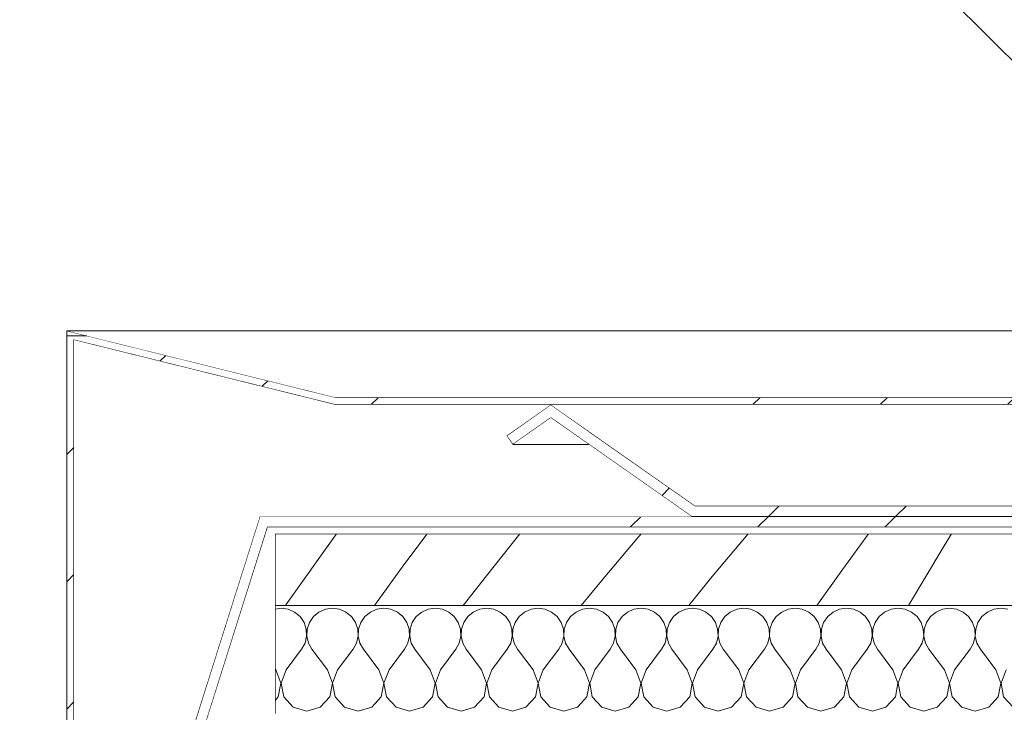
# Model space of a CAD drawing. Header units: millimetres. Extents: x 90539 to 127778, y -34922 to 14506.
# Tile 213 of 256: x 98642 to 98915, y 12740 to 12933. Entities that reach past the tile are written whole.
import ezdxf

# ---------------------------------------------------------------- set-up
doc = ezdxf.new("R2010")
doc.units = ezdxf.units.MM
doc.header["$MEASUREMENT"] = 0
doc.linetypes.add('Wipeout_Contour', pattern=[1000, 0, -1000])
for name, color, linetype in [('Nowe_A-Obróbki', 7, 'Continuous'), ('Nowe_A-Wymiary-Wewnętrzne', 7, 'Continuous'), ('Nowe_A-Wymiary-Zewnętrzne', 7, 'Continuous')]:
    doc.layers.add(name, color=color, linetype=linetype)
for name, color, linetype, lineweight in [('Nowe_A-Obróbki_Nr_pióra__1', 7, 'Continuous', 13), ('Nowe_A-Obróbki_Nr_pióra__174', 7, 'Continuous', 5), ('Nowe_A-Obróbki_Nr_pióra__175', 7, 'Continuous', 5), ('Nowe_A-Obróbki_Nr_pióra__90', 7, 'Continuous', 13), ('Nowe_A-Stropy_Nr_pióra__1', 7, 'Continuous', 13), ('Nowe_A-Wymiary-Wewnętrzne_Nr_pióra__46', 5, 'Continuous', 15), ('Nowe_A-Wymiary-Zewnętrzne_Nr_pióra__46', 5, 'Continuous', 15)]:
    doc.layers.add(name, color=color, linetype=linetype, lineweight=lineweight)
for name, color, linetype, lineweight, true_color in [('Nowe_A-Wymiary-Wewnętrzne_Nr_pióra__45', 7, 'Continuous', 15, 0x40a5ff), ('Nowe_A-Wymiary-Wewnętrzne_Nr_pióra__85', 7, 'Continuous', 13, 0x80c2ff), ('Nowe_A-Wymiary-Zewnętrzne_Nr_pióra__45', 7, 'Continuous', 15, 0x40a5ff), ('Nowe_A-Wymiary-Zewnętrzne_Nr_pióra__85', 7, 'Continuous', 13, 0x80c2ff)]:
    doc.layers.add(name, color=color, linetype=linetype, lineweight=lineweight, true_color=true_color)
doc.styles.add('STYL_AUTOMATYCZNY_2', font='arial.ttf')
doc.dimstyles.new('STYL_AUTOMATYCZNY__1', dxfattribs={"dimtxt": 125, "dimasz": 47.5, "dimexe": 0.18, "dimexo": 20, "dimgap": 0, "dimtad": 1, "dimdec": 1, "dimlfac": 0.1, "dimzin": 0, "dimdsep": 46, "dimtxsty": 'STYL_AUTOMATYCZNY_2', "dimblk": 'ARROWHEAD_11', "dimblk1": 'ARROWHEAD_11', "dimblk2": 'ARROWHEAD_11', "dimcen": 0.09, "dimclrd": 256, "dimclre": 256, "dimclrt": 5, "dimadec": 1, "dimazin": 0, "dimtfac": 1, "dimtdec": 4, "dimtmove": 0, "dimatfit": 3, "dimfxl": 0, "dimtolj": 1, "dimtzin": 0, "dimarcsym": 0})
pattern_1 = [(45, (0, 0), (-88.38835, 88.38835), []), (45, (-17.68, 17.68), (-88.38835, 88.38835), []), (45, (-35.36, 35.36), (-88.38835, 88.38835), [])]

# ---------------------------------------------------------------- blocks, each defined once
blk = doc.blocks.new('*X400')
at = {"layer": 'Nowe_A-Obróbki_Nr_pióra__175', "color": 7, "linetype": 'Continuous', "lineweight": 5}
for p, q in [((98715.62, 12770.2), (98729.73, 12790)), ((98748.42, 12781.31), (98754.86, 12790)), ((98771.33, 12778.28), (98780.64, 12790)), ((98803.76, 12777.42), (98813.09, 12788.53)), ((98813.09, 12788.53), (98814.34, 12790)), ((98833.62, 12777.53), (98844.1, 12790)), ((98870.36, 12780.09), (98877.45, 12790)), ((98898.25, 12786.17), (98900.58, 12790)), ((98888.64, 12770), (98898.25, 12786.17)), ((98740.21, 12770), (98748.42, 12781.31)), ((98764.92, 12770), (98771.33, 12778.28)), ((98827.59, 12770), (98833.62, 12777.53)), ((98863.16, 12770), (98870.36, 12780.09)), ((98797.65, 12770), (98803.76, 12777.42)), ((98715.48, 12770), (98715.62, 12770.2))]:
    blk.add_line(p, q, dxfattribs=at)
blk = doc.blocks.new('*X401')
at = {"layer": 'Nowe_A-Obróbki_Nr_pióra__174', "color": 7, "linetype": 'Continuous', "lineweight": 5}
for p, q in [((98714.28, 12769.29), (98712.6, 12769.05)), ((98716.23, 12769.01), (98714.28, 12769.29)), ((98728.56, 12769.29), (98726.61, 12769.01)), ((98730.52, 12769.01), (98728.56, 12769.29)), ((98742.85, 12769.29), (98740.9, 12769.01)), ((98744.8, 12769.01), (98742.85, 12769.29)), ((98757.14, 12769.29), (98755.18, 12769.01)), ((98759.09, 12769.01), (98757.14, 12769.29)), ((98771.42, 12769.29), (98769.47, 12769.01)), ((98773.37, 12769.01), (98771.42, 12769.29)), ((98785.71, 12769.29), (98783.75, 12769.01)), ((98787.66, 12769.01), (98785.71, 12769.29)), ((98799.99, 12769.29), (98798.04, 12769.01)), ((98801.94, 12769.01), (98799.99, 12769.29)), ((98814.28, 12769.29), (98812.33, 12769.01)), ((98816.23, 12769.01), (98814.28, 12769.29)), ((98828.56, 12769.29), (98826.61, 12769.01)), ((98830.52, 12769.01), (98828.56, 12769.29)), ((98842.85, 12769.29), (98840.9, 12769.01)), ((98844.8, 12769.01), (98842.85, 12769.29)), ((98857.14, 12769.29), (98855.18, 12769.01)), ((98859.09, 12769.01), (98857.14, 12769.29)), ((98871.42, 12769.29), (98869.47, 12769.01)), ((98873.37, 12769.01), (98871.42, 12769.29)), ((98885.71, 12769.29), (98883.75, 12769.01)), ((98887.66, 12769.01), (98885.71, 12769.29)), ((98899.99, 12769.29), (98898.04, 12769.01)), ((98901.94, 12769.01), (98899.99, 12769.29)), ((98914.28, 12769.29), (98912.33, 12769.01)), ((98916.23, 12769.01), (98914.28, 12769.29)), ((98718.03, 12768.22), (98716.23, 12769.01)), ((98719.55, 12766.96), (98718.03, 12768.22)), ((98720.67, 12765.34), (98719.55, 12766.96)), ((98723.29, 12766.96), (98722.17, 12765.34)), ((98724.81, 12768.22), (98723.29, 12766.96)), ((98726.61, 12769.01), (98724.81, 12768.22)), ((98732.32, 12768.22), (98730.52, 12769.01)), ((98733.84, 12766.96), (98732.32, 12768.22)), ((98734.95, 12765.34), (98733.84, 12766.96)), ((98737.58, 12766.96), (98736.46, 12765.34)), ((98739.09, 12768.22), (98737.58, 12766.96)), ((98740.9, 12769.01), (98739.09, 12768.22)), ((98746.6, 12768.22), (98744.8, 12769.01)), ((98748.12, 12766.96), (98746.6, 12768.22)), ((98749.24, 12765.34), (98748.12, 12766.96)), ((98751.86, 12766.96), (98750.75, 12765.34)), ((98753.38, 12768.22), (98751.86, 12766.96)), ((98755.18, 12769.01), (98753.38, 12768.22)), ((98760.89, 12768.22), (98759.09, 12769.01)), ((98762.41, 12766.96), (98760.89, 12768.22)), ((98763.52, 12765.34), (98762.41, 12766.96)), ((98766.15, 12766.96), (98765.03, 12765.34)), ((98767.67, 12768.22), (98766.15, 12766.96)), ((98769.47, 12769.01), (98767.67, 12768.22)), ((98775.18, 12768.22), (98773.37, 12769.01)), ((98776.69, 12766.96), (98775.18, 12768.22)), ((98777.81, 12765.34), (98776.69, 12766.96)), ((98780.43, 12766.96), (98779.32, 12765.34)), ((98781.95, 12768.22), (98780.43, 12766.96)), ((98783.75, 12769.01), (98781.95, 12768.22)), ((98789.46, 12768.22), (98787.66, 12769.01)), ((98790.98, 12766.96), (98789.46, 12768.22)), ((98792.1, 12765.34), (98790.98, 12766.96)), ((98794.72, 12766.96), (98793.6, 12765.34)), ((98796.24, 12768.22), (98794.72, 12766.96)), ((98798.04, 12769.01), (98796.24, 12768.22)), ((98803.75, 12768.22), (98801.94, 12769.01)), ((98805.26, 12766.96), (98803.75, 12768.22)), ((98806.38, 12765.34), (98805.26, 12766.96)), ((98809.01, 12766.96), (98807.89, 12765.34)), ((98810.52, 12768.22), (98809.01, 12766.96)), ((98812.33, 12769.01), (98810.52, 12768.22)), ((98818.03, 12768.22), (98816.23, 12769.01)), ((98819.55, 12766.96), (98818.03, 12768.22)), ((98820.67, 12765.34), (98819.55, 12766.96)), ((98823.29, 12766.96), (98822.17, 12765.34)), ((98824.81, 12768.22), (98823.29, 12766.96)), ((98826.61, 12769.01), (98824.81, 12768.22)), ((98832.32, 12768.22), (98830.52, 12769.01)), ((98833.84, 12766.96), (98832.32, 12768.22)), ((98834.95, 12765.34), (98833.84, 12766.96)), ((98837.58, 12766.96), (98836.46, 12765.34)), ((98839.09, 12768.22), (98837.58, 12766.96)), ((98840.9, 12769.01), (98839.09, 12768.22)), ((98846.6, 12768.22), (98844.8, 12769.01)), ((98848.12, 12766.96), (98846.6, 12768.22)), ((98849.24, 12765.34), (98848.12, 12766.96)), ((98851.86, 12766.96), (98850.75, 12765.34)), ((98853.38, 12768.22), (98851.86, 12766.96)), ((98855.18, 12769.01), (98853.38, 12768.22)), ((98860.89, 12768.22), (98859.09, 12769.01)), ((98862.41, 12766.96), (98860.89, 12768.22)), ((98863.52, 12765.34), (98862.41, 12766.96)), ((98866.15, 12766.96), (98865.03, 12765.34)), ((98867.67, 12768.22), (98866.15, 12766.96)), ((98869.47, 12769.01), (98867.67, 12768.22)), ((98875.18, 12768.22), (98873.37, 12769.01)), ((98876.69, 12766.96), (98875.18, 12768.22)), ((98877.81, 12765.34), (98876.69, 12766.96)), ((98880.43, 12766.96), (98879.32, 12765.34)), ((98881.95, 12768.22), (98880.43, 12766.96)), ((98883.75, 12769.01), (98881.95, 12768.22)), ((98889.46, 12768.22), (98887.66, 12769.01)), ((98890.98, 12766.96), (98889.46, 12768.22)), ((98892.1, 12765.34), (98890.98, 12766.96)), ((98894.72, 12766.96), (98893.6, 12765.34)), ((98896.24, 12768.22), (98894.72, 12766.96)), ((98898.04, 12769.01), (98896.24, 12768.22)), ((98903.75, 12768.22), (98901.94, 12769.01)), ((98905.26, 12766.96), (98903.75, 12768.22)), ((98906.38, 12765.34), (98905.26, 12766.96)), ((98909.01, 12766.96), (98907.89, 12765.34)), ((98910.52, 12768.22), (98909.01, 12766.96)), ((98912.33, 12769.01), (98910.52, 12768.22)), ((98721.3, 12763.47), (98720.67, 12765.34)), ((98722.17, 12765.34), (98721.55, 12763.47)), ((98735.58, 12763.47), (98734.95, 12765.34)), ((98736.46, 12765.34), (98735.83, 12763.47)), ((98749.87, 12763.47), (98749.24, 12765.34)), ((98750.75, 12765.34), (98750.12, 12763.47)), ((98764.15, 12763.47), (98763.52, 12765.34)), ((98765.03, 12765.34), (98764.4, 12763.47)), ((98778.44, 12763.47), (98777.81, 12765.34)), ((98779.32, 12765.34), (98778.69, 12763.47)), ((98792.72, 12763.47), (98792.1, 12765.34)), ((98793.6, 12765.34), (98792.97, 12763.47)), ((98807.01, 12763.47), (98806.38, 12765.34)), ((98807.89, 12765.34), (98807.26, 12763.47)), ((98821.3, 12763.47), (98820.67, 12765.34)), ((98822.17, 12765.34), (98821.55, 12763.47)), ((98835.58, 12763.47), (98834.95, 12765.34)), ((98836.46, 12765.34), (98835.83, 12763.47)), ((98849.87, 12763.47), (98849.24, 12765.34)), ((98850.75, 12765.34), (98850.12, 12763.47)), ((98864.15, 12763.47), (98863.52, 12765.34)), ((98865.03, 12765.34), (98864.4, 12763.47)), ((98878.44, 12763.47), (98877.81, 12765.34)), ((98879.32, 12765.34), (98878.69, 12763.47)), ((98892.72, 12763.47), (98892.1, 12765.34)), ((98893.6, 12765.34), (98892.97, 12763.47)), ((98907.01, 12763.47), (98906.38, 12765.34)), ((98907.89, 12765.34), (98907.26, 12763.47)), ((98720.95, 12759.58), (98721.39, 12761.5)), ((98721.39, 12761.5), (98721.3, 12763.47)), ((98721.55, 12763.47), (98721.45, 12761.5)), ((98721.45, 12761.5), (98721.9, 12759.58)), ((98735.23, 12759.58), (98735.68, 12761.5)), ((98735.68, 12761.5), (98735.58, 12763.47)), ((98735.83, 12763.47), (98735.74, 12761.5)), ((98735.74, 12761.5), (98736.18, 12759.58)), ((98749.52, 12759.58), (98749.96, 12761.5)), ((98749.96, 12761.5), (98749.87, 12763.47)), ((98750.12, 12763.47), (98750.02, 12761.5)), ((98750.02, 12761.5), (98750.47, 12759.58)), ((98763.8, 12759.58), (98764.25, 12761.5)), ((98764.25, 12761.5), (98764.15, 12763.47)), ((98764.4, 12763.47), (98764.31, 12761.5)), ((98764.31, 12761.5), (98764.75, 12759.58)), ((98778.09, 12759.58), (98778.53, 12761.5)), ((98778.53, 12761.5), (98778.44, 12763.47)), ((98778.69, 12763.47), (98778.59, 12761.5)), ((98778.59, 12761.5), (98779.04, 12759.58)), ((98792.37, 12759.58), (98792.82, 12761.5)), ((98792.82, 12761.5), (98792.72, 12763.47)), ((98792.97, 12763.47), (98792.88, 12761.5)), ((98792.88, 12761.5), (98793.32, 12759.58)), ((98806.66, 12759.58), (98807.11, 12761.5)), ((98807.11, 12761.5), (98807.01, 12763.47)), ((98807.26, 12763.47), (98807.16, 12761.5)), ((98807.16, 12761.5), (98807.61, 12759.58)), ((98820.95, 12759.58), (98821.39, 12761.5)), ((98821.39, 12761.5), (98821.3, 12763.47)), ((98821.55, 12763.47), (98821.45, 12761.5)), ((98821.45, 12761.5), (98821.9, 12759.58)), ((98835.23, 12759.58), (98835.68, 12761.5)), ((98835.68, 12761.5), (98835.58, 12763.47)), ((98835.83, 12763.47), (98835.74, 12761.5)), ((98835.74, 12761.5), (98836.18, 12759.58)), ((98849.52, 12759.58), (98849.96, 12761.5)), ((98849.96, 12761.5), (98849.87, 12763.47)), ((98850.12, 12763.47), (98850.02, 12761.5)), ((98850.02, 12761.5), (98850.47, 12759.58)), ((98863.8, 12759.58), (98864.25, 12761.5)), ((98864.25, 12761.5), (98864.15, 12763.47)), ((98864.4, 12763.47), (98864.31, 12761.5)), ((98864.31, 12761.5), (98864.75, 12759.58)), ((98878.09, 12759.58), (98878.53, 12761.5)), ((98878.53, 12761.5), (98878.44, 12763.47)), ((98878.69, 12763.47), (98878.59, 12761.5)), ((98878.59, 12761.5), (98879.04, 12759.58)), ((98892.37, 12759.58), (98892.82, 12761.5)), ((98892.82, 12761.5), (98892.72, 12763.47)), ((98892.97, 12763.47), (98892.88, 12761.5)), ((98892.88, 12761.5), (98893.32, 12759.58)), ((98906.66, 12759.58), (98907.11, 12761.5)), ((98907.11, 12761.5), (98907.01, 12763.47)), ((98907.26, 12763.47), (98907.16, 12761.5)), ((98907.16, 12761.5), (98907.61, 12759.58)), ((98719.99, 12757.86), (98720.95, 12759.58)), ((98721.9, 12759.58), (98722.85, 12757.86)), ((98734.28, 12757.86), (98735.23, 12759.58)), ((98736.18, 12759.58), (98737.14, 12757.86)), ((98748.56, 12757.86), (98749.52, 12759.58)), ((98750.47, 12759.58), (98751.42, 12757.86)), ((98762.85, 12757.86), (98763.8, 12759.58)), ((98764.75, 12759.58), (98765.71, 12757.86)), ((98777.14, 12757.86), (98778.09, 12759.58)), ((98779.04, 12759.58), (98779.99, 12757.86)), ((98791.42, 12757.86), (98792.37, 12759.58)), ((98793.32, 12759.58), (98794.28, 12757.86)), ((98805.71, 12757.86), (98806.66, 12759.58)), ((98807.61, 12759.58), (98808.56, 12757.86)), ((98819.99, 12757.86), (98820.95, 12759.58)), ((98821.9, 12759.58), (98822.85, 12757.86)), ((98834.28, 12757.86), (98835.23, 12759.58)), ((98836.18, 12759.58), (98837.14, 12757.86)), ((98848.56, 12757.86), (98849.52, 12759.58)), ((98850.47, 12759.58), (98851.42, 12757.86)), ((98862.85, 12757.86), (98863.8, 12759.58)), ((98864.75, 12759.58), (98865.71, 12757.86)), ((98877.13, 12757.86), (98878.09, 12759.58)), ((98879.04, 12759.58), (98879.99, 12757.86)), ((98891.42, 12757.86), (98892.37, 12759.58)), ((98893.32, 12759.58), (98894.28, 12757.86)), ((98905.71, 12757.86), (98906.66, 12759.58)), ((98907.61, 12759.58), (98908.56, 12757.86)), ((98715.71, 12752.14), (98719.99, 12757.86)), ((98727.14, 12752.14), (98722.85, 12757.86)), ((98729.99, 12752.14), (98734.28, 12757.86)), ((98741.42, 12752.14), (98737.14, 12757.86)), ((98744.28, 12752.14), (98748.56, 12757.86)), ((98755.71, 12752.14), (98751.42, 12757.86)), ((98758.56, 12752.14), (98762.85, 12757.86)), ((98769.99, 12752.14), (98765.71, 12757.86)), ((98772.85, 12752.14), (98777.14, 12757.86)), ((98784.28, 12752.14), (98779.99, 12757.86)), ((98787.14, 12752.14), (98791.42, 12757.86)), ((98798.56, 12752.14), (98794.28, 12757.86)), ((98801.42, 12752.14), (98805.71, 12757.86)), ((98812.85, 12752.14), (98808.56, 12757.86)), ((98815.71, 12752.14), (98819.99, 12757.86)), ((98827.14, 12752.14), (98822.85, 12757.86)), ((98829.99, 12752.14), (98834.28, 12757.86)), ((98841.42, 12752.14), (98837.14, 12757.86)), ((98844.28, 12752.14), (98848.56, 12757.86)), ((98855.71, 12752.14), (98851.42, 12757.86)), ((98858.56, 12752.14), (98862.85, 12757.86)), ((98869.99, 12752.14), (98865.71, 12757.86)), ((98872.85, 12752.14), (98877.13, 12757.86)), ((98884.28, 12752.14), (98879.99, 12757.86)), ((98887.13, 12752.14), (98891.42, 12757.86)), ((98898.56, 12752.14), (98894.28, 12757.86)), ((98901.42, 12752.14), (98905.71, 12757.86)), ((98912.85, 12752.14), (98908.56, 12757.86)), ((98712.85, 12752.14), (98712.6, 12752.48)), ((98714.25, 12748.5), (98712.85, 12752.14)), ((98715.71, 12752.14), (98714.31, 12748.5)), ((98728.53, 12748.5), (98727.14, 12752.14)), ((98729.99, 12752.14), (98728.59, 12748.5)), ((98742.82, 12748.5), (98741.42, 12752.14)), ((98744.28, 12752.14), (98742.88, 12748.5)), ((98757.11, 12748.5), (98755.71, 12752.14)), ((98758.56, 12752.14), (98757.16, 12748.5)), ((98771.39, 12748.5), (98769.99, 12752.14)), ((98772.85, 12752.14), (98771.45, 12748.5)), ((98785.68, 12748.5), (98784.28, 12752.14)), ((98787.14, 12752.14), (98785.74, 12748.5)), ((98799.96, 12748.5), (98798.56, 12752.14)), ((98801.42, 12752.14), (98800.02, 12748.5)), ((98814.25, 12748.5), (98812.85, 12752.14)), ((98815.71, 12752.14), (98814.31, 12748.5)), ((98828.53, 12748.5), (98827.14, 12752.14)), ((98829.99, 12752.14), (98828.59, 12748.5)), ((98842.82, 12748.5), (98841.42, 12752.14)), ((98844.28, 12752.14), (98842.88, 12748.5)), ((98857.11, 12748.5), (98855.71, 12752.14)), ((98858.56, 12752.14), (98857.16, 12748.5)), ((98871.39, 12748.5), (98869.99, 12752.14)), ((98872.85, 12752.14), (98871.45, 12748.5)), ((98885.68, 12748.5), (98884.28, 12752.14)), ((98887.13, 12752.14), (98885.74, 12748.5)), ((98899.96, 12748.5), (98898.56, 12752.14)), ((98901.42, 12752.14), (98900.02, 12748.5)), ((98914.25, 12748.5), (98912.85, 12752.14)), ((98915.71, 12752.14), (98914.31, 12748.5)), ((98713.52, 12744.66), (98714.25, 12748.5)), ((98714.31, 12748.5), (98715.03, 12744.66)), ((98727.81, 12744.66), (98728.53, 12748.5)), ((98728.59, 12748.5), (98729.32, 12744.66)), ((98742.1, 12744.66), (98742.82, 12748.5)), ((98742.88, 12748.5), (98743.6, 12744.66)), ((98756.38, 12744.66), (98757.11, 12748.5)), ((98757.16, 12748.5), (98757.89, 12744.66)), ((98770.67, 12744.66), (98771.39, 12748.5)), ((98771.45, 12748.5), (98772.17, 12744.66)), ((98784.95, 12744.66), (98785.68, 12748.5)), ((98785.74, 12748.5), (98786.46, 12744.66)), ((98799.24, 12744.66), (98799.96, 12748.5)), ((98800.02, 12748.5), (98800.75, 12744.66)), ((98813.52, 12744.66), (98814.25, 12748.5)), ((98814.31, 12748.5), (98815.03, 12744.66)), ((98827.81, 12744.66), (98828.53, 12748.5)), ((98828.59, 12748.5), (98829.32, 12744.66)), ((98842.1, 12744.66), (98842.82, 12748.5)), ((98842.88, 12748.5), (98843.6, 12744.66)), ((98856.38, 12744.66), (98857.11, 12748.5)), ((98857.16, 12748.5), (98857.89, 12744.66)), ((98870.67, 12744.66), (98871.39, 12748.5)), ((98871.45, 12748.5), (98872.17, 12744.66)), ((98884.95, 12744.66), (98885.68, 12748.5)), ((98885.74, 12748.5), (98886.46, 12744.66)), ((98899.24, 12744.66), (98899.96, 12748.5)), ((98900.02, 12748.5), (98900.75, 12744.66)), ((98913.52, 12744.66), (98914.25, 12748.5)), ((98914.31, 12748.5), (98915.03, 12744.66)), ((98712.6, 12743.65), (98713.52, 12744.66)), ((98715.03, 12744.66), (98717.67, 12741.78)), ((98725.18, 12741.78), (98727.81, 12744.66)), ((98729.32, 12744.66), (98731.95, 12741.78)), ((98739.46, 12741.78), (98742.1, 12744.66)), ((98743.6, 12744.66), (98746.24, 12741.78)), ((98753.75, 12741.78), (98756.38, 12744.66)), ((98757.89, 12744.66), (98760.52, 12741.78)), ((98768.03, 12741.78), (98770.67, 12744.66)), ((98772.17, 12744.66), (98774.81, 12741.78)), ((98782.32, 12741.78), (98784.95, 12744.66)), ((98786.46, 12744.66), (98789.09, 12741.78)), ((98796.6, 12741.78), (98799.24, 12744.66)), ((98800.75, 12744.66), (98803.38, 12741.78)), ((98810.89, 12741.78), (98813.52, 12744.66)), ((98815.03, 12744.66), (98817.67, 12741.78)), ((98825.18, 12741.78), (98827.81, 12744.66)), ((98829.32, 12744.66), (98831.95, 12741.78)), ((98839.46, 12741.78), (98842.1, 12744.66)), ((98843.6, 12744.66), (98846.24, 12741.78)), ((98853.75, 12741.78), (98856.38, 12744.66)), ((98857.89, 12744.66), (98860.52, 12741.78)), ((98868.03, 12741.78), (98870.67, 12744.66)), ((98872.17, 12744.66), (98874.81, 12741.78)), ((98882.32, 12741.78), (98884.95, 12744.66)), ((98886.46, 12744.66), (98889.09, 12741.78)), ((98896.6, 12741.78), (98899.24, 12744.66)), ((98900.75, 12744.66), (98903.38, 12741.78)), ((98910.89, 12741.78), (98913.52, 12744.66)), ((98915.03, 12744.66), (98917.67, 12741.78)), ((98717.67, 12741.78), (98721.42, 12740.71)), ((98721.42, 12740.71), (98725.18, 12741.78)), ((98731.95, 12741.78), (98735.71, 12740.71)), ((98735.71, 12740.71), (98739.46, 12741.78)), ((98746.24, 12741.78), (98749.99, 12740.71)), ((98749.99, 12740.71), (98753.75, 12741.78)), ((98760.52, 12741.78), (98764.28, 12740.71)), ((98764.28, 12740.71), (98768.03, 12741.78)), ((98774.81, 12741.78), (98778.56, 12740.71)), ((98778.56, 12740.71), (98782.32, 12741.78)), ((98789.09, 12741.78), (98792.85, 12740.71)), ((98792.85, 12740.71), (98796.6, 12741.78)), ((98803.38, 12741.78), (98807.14, 12740.71)), ((98807.14, 12740.71), (98810.89, 12741.78)), ((98817.67, 12741.78), (98821.42, 12740.71)), ((98821.42, 12740.71), (98825.18, 12741.78)), ((98831.95, 12741.78), (98835.71, 12740.71)), ((98835.71, 12740.71), (98839.46, 12741.78)), ((98846.24, 12741.78), (98849.99, 12740.71)), ((98849.99, 12740.71), (98853.75, 12741.78)), ((98860.52, 12741.78), (98864.28, 12740.71)), ((98864.28, 12740.71), (98868.03, 12741.78)), ((98874.81, 12741.78), (98878.56, 12740.71)), ((98878.56, 12740.71), (98882.32, 12741.78)), ((98889.09, 12741.78), (98892.85, 12740.71)), ((98892.85, 12740.71), (98896.6, 12741.78)), ((98903.38, 12741.78), (98907.13, 12740.71)), ((98907.13, 12740.71), (98910.89, 12741.78))]:
    blk.add_line(p, q, dxfattribs=at)
blk = doc.blocks.new('ElemPrzekroju_336')
at = {"layer": 'Nowe_A-Obróbki', "linetype": 'Continuous', "lineweight": 0, "true_color": 0x000000}
h = blk.add_hatch(dxfattribs=at)
h.set_pattern_fill('Aluminium', color=18, style=0, pattern_type=2)
h.set_pattern_definition(pattern_1)
h.paths.add_polyline_path([(98654.74, 12846.37), (98654.74, 12628.9), (98666.32, 12628.9), (98672.24, 12647.62), (98670.33, 12648.23), (98664.85, 12630.9), (98656.74, 12630.9), (98656.74, 12843.82), (98729.2, 12825.85), (99328.31, 12825.85), (99328.31, 12681.29), (99320.19, 12681.29), (99312.46, 12697.54), (99310.66, 12696.68), (99318.93, 12679.29), (99330.31, 12679.29), (99330.31, 12827.85), (98729.44, 12827.85)])
h = blk.add_hatch(dxfattribs=at)
h.set_pattern_fill('Aluminium', color=18, style=0, pattern_type=2)
h.set_pattern_definition(pattern_1)
h.paths.add_polyline_path([(98776.92, 12817.22), (98778.64, 12814.77), (98789.23, 12822.19), (98799.82, 12814.77), (98828.34, 12794.77), (98858.34, 12794.77), (99007.6, 12794.77), (99156.85, 12794.77), (99185.38, 12814.77), (99195.97, 12822.19), (99206.55, 12814.77), (99208.28, 12817.22), (99195.97, 12825.85), (99183.66, 12817.22), (99155.91, 12797.77), (99007.6, 12797.77), (98829.29, 12797.77), (98801.54, 12817.22), (98789.23, 12825.85)])
h = blk.add_hatch(dxfattribs=at)
h.set_pattern_fill('Aluminium', color=18, style=0, pattern_type=2)
h.set_pattern_definition(pattern_1)
h.paths.add_polyline_path([(98659.74, 12640.9), (98662.6, 12640), (98710.56, 12791.77), (99274.21, 12791.77), (99322.6, 12690), (99325.31, 12691.29), (99276.1, 12794.77), (99156.85, 12794.77), (99007.6, 12794.77), (98858.34, 12794.77), (98828.34, 12794.77), (98708.37, 12794.77)])
at = {"layer": 'Nowe_A-Obróbki_Nr_pióra__1', "color": 7, "linetype": 'Continuous', "lineweight": 13}
for p, q in [((98654.74, 12846.37), (98654.74, 12628.9)), ((98656.74, 12843.82), (98656.74, 12630.9)), ((98789.23, 12825.85), (98776.92, 12817.22)), ((98789.23, 12822.19), (98778.64, 12814.77)), ((98776.92, 12817.22), (98778.64, 12814.77)), ((98708.37, 12794.77), (98659.74, 12640.9)), ((98828.34, 12794.77), (98708.37, 12794.77)), ((98710.56, 12791.77), (98662.6, 12640)), ((99274.21, 12791.77), (98710.56, 12791.77)), ((99272.6, 12790), (98712.6, 12790)), ((99272.6, 12770), (98712.6, 12770))]:
    blk.add_line(p, q, dxfattribs=at)
at = {"layer": 'Nowe_A-Obróbki_Nr_pióra__1', "color": 7, "linetype": 'Continuous', "lineweight": 13, "flags": 128}
for points in [[(98654.74, 12846.37), (98729.44, 12827.85), (99191.11, 12827.85), (99250.37, 12827.85), (99330.31, 12827.85)], [(98656.74, 12843.82), (98729.2, 12825.85), (98789.23, 12825.85), (99191.11, 12825.85), (99195.97, 12825.85), (99250.37, 12825.85), (99328.31, 12825.85)], [(98789.23, 12825.85), (98801.54, 12817.22), (98829.29, 12797.77)], [(98789.23, 12822.19), (98799.82, 12814.77), (98828.34, 12794.77)], [(99155.91, 12797.77), (99007.6, 12797.77), (98829.29, 12797.77)], [(99156.85, 12794.77), (99007.6, 12794.77), (98858.34, 12794.77), (98828.34, 12794.77)], [(98712.6, 12790), (98712.6, 12770), (98712.6, 12740)]]:
    blk.add_lwpolyline(points, dxfattribs=at)
at = {"layer": 'Nowe_A-Obróbki', "lineweight": 0}
for name in ['*X400', '*X401']:
    blk.add_blockref(name, (0, 0), dxfattribs=at)
blk = doc.blocks.new('ElemPrzekroju_340')
at = {"color": 254, "linetype": 'Wipeout_Contour', "lineweight": 0, "ltscale": 606628.558053}
blk.add_wipeout([(101058.6, 12846.37), (98654.74, 12846.37), (98729.44, 12827.85), (101108.6, 12827.85), (101108.6, 12840), (101058.6, 12840)], dxfattribs=at).dxf.layer = 'Nowe_A-Obróbki'
at = {"layer": 'Nowe_A-Obróbki_Nr_pióra__90', "color": 7, "linetype": 'Continuous', "lineweight": 13}
blk.add_line((101058.6, 12846.37), (98654.74, 12846.37), dxfattribs=at)
at = {"color": 254, "linetype": 'Wipeout_Contour', "lineweight": 0, "ltscale": 1294035.612977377}
blk.add_wipeout([(98656.74, 12630.9), (98664.85, 12630.9), (98667.73, 12640), (98662.6, 12640), (98659.74, 12640.9), (98708.37, 12794.77), (98828.34, 12794.77), (98799.82, 12814.77), (98778.64, 12814.77), (98776.92, 12817.22), (98789.23, 12825.85), (98729.2, 12825.85), (98656.74, 12843.82)], dxfattribs=at).dxf.layer = 'Nowe_A-Obróbki'
at = {"color": 254, "linetype": 'Wipeout_Contour', "lineweight": 0, "ltscale": 399272.891332}
blk.add_wipeout([(99195.97, 12825.85), (98789.23, 12825.85), (98829.29, 12797.77), (99155.91, 12797.77)], dxfattribs=at).dxf.layer = 'Nowe_A-Obróbki'
at = {"color": 254, "linetype": 'Wipeout_Contour', "lineweight": 0, "ltscale": 1096352.581302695}
blk.add_wipeout([(98710.56, 12791.77), (98662.6, 12640), (98667.73, 12640), (98670.33, 12648.23), (98707.6, 12648.23), (98707.6, 12740), (98712.6, 12740), (98712.6, 12790), (99272.6, 12790), (99275.05, 12790), (99274.21, 12791.77)], dxfattribs=at).dxf.layer = 'Nowe_A-Obróbki'
at = {"color": 254, "linetype": 'Wipeout_Contour', "lineweight": 0, "ltscale": 298851.636945}
blk.add_wipeout([(98789.23, 12822.19), (98778.64, 12814.77), (98799.82, 12814.77)], dxfattribs=at).dxf.layer = 'Nowe_A-Obróbki'
at = {"layer": 'Nowe_A-Obróbki_Nr_pióra__90', "color": 7, "linetype": 'Continuous', "lineweight": 13}
blk.add_line((98799.82, 12814.77), (98778.64, 12814.77), dxfattribs=at)
blk = doc.blocks.new('*D668')
at = {"layer": 'Nowe_A-Wymiary-Zewnętrzne_Nr_pióra__45', "linetype": 'Continuous', "lineweight": 15, "true_color": 0x40a5ff}
for points in [[(94951.37, 12845), (94952.32, 12840.22), (94955.03, 12836.16), (94959.08, 12833.45), (94963.87, 12832.5), (94968.65, 12833.45), (94972.7, 12836.16), (94975.41, 12840.22), (94976.37, 12845), (94975.41, 12849.78), (94972.7, 12853.84), (94968.65, 12856.55), (94963.87, 12857.5), (94959.08, 12856.55), (94955.03, 12853.84), (94952.32, 12849.78)], [(94951.37, -450), (94952.32, -454.78), (94955.03, -458.84), (94959.08, -461.55), (94963.87, -462.5), (94968.65, -461.55), (94972.7, -458.84), (94975.41, -454.78), (94976.37, -450), (94975.41, -445.22), (94972.7, -441.16), (94968.65, -438.45), (94963.87, -437.5), (94959.08, -438.45), (94955.03, -441.16), (94952.32, -445.22)]]:
    blk.add_hatch(color=161, dxfattribs=at).paths.add_polyline_path(points)
at = {"layer": 'Nowe_A-Wymiary-Zewnętrzne_Nr_pióra__45', "color": 161, "linetype": 'Continuous', "lineweight": 15, "true_color": 0x40a5ff}
for centre in [(94963.87, 12845), (94963.87, -450)]:
    blk.add_circle(centre, 12.5, dxfattribs=at)
at = {"layer": 'Nowe_A-Wymiary-Zewnętrzne_Nr_pióra__85', "color": 151, "linetype": 'Continuous', "lineweight": 13, "true_color": 0x80c2ff}
for p, q in [((94963.87, 12857.5), (94963.87, 12870)), ((94951.37, 12845), (94916.99, 12845)), ((95010.74, 12845), (94976.37, 12845)), ((94963.87, -437.5), (94963.87, 12832.5)), ((94951.37, -450), (94916.99, -450)), ((95010.74, -450), (94976.37, -450)), ((94963.87, -475), (94963.87, -462.5))]:
    blk.add_line(p, q, dxfattribs=at)
at = {"layer": 'Nowe_A-Wymiary-Zewnętrzne_Nr_pióra__46', "color": 5, "lineweight": 15, "insert": (94938.87, 5911.52), "char_height": 125, "attachment_point": 7, "rotation": 90, "style": 'STYL_AUTOMATYCZNY_2'}
blk.add_mtext('\\A1;{\\pql;\\fArial|b0|i0|c238|p0;\\W1.000000;1\xa0329,5}', dxfattribs=at)
blk = doc.blocks.new('ARROWHEAD_11')
at = {"color": 0, "linetype": 'Continuous', "lineweight": 0}
blk.add_line((0, 0), (-1, 0), dxfattribs=at)
at = {"color": 0, "linetype": 'Continuous', "lineweight": 0, "const_width": 0.25, "flags": 128}
blk.add_lwpolyline([(-0.125, 0, 1), (0.125, 0, 1)], format="xyb", close=True, dxfattribs=at)
blk = doc.blocks.new('*D700')
at = {"layer": 'Nowe_A-Wymiary-Wewnętrzne_Nr_pióra__45', "linetype": 'Continuous', "lineweight": 15, "true_color": 0x40a5ff}
for points in [[(100131.34, 12846.37), (100132.29, 12841.59), (100135, 12837.54), (100139.06, 12834.83), (100143.84, 12833.87), (100148.62, 12834.83), (100152.68, 12837.54), (100155.39, 12841.59), (100156.34, 12846.37), (100155.39, 12851.16), (100152.68, 12855.21), (100148.62, 12857.92), (100143.84, 12858.87), (100139.06, 12857.92), (100135, 12855.21), (100132.29, 12851.16)], [(100131.34, 12240), (100132.29, 12235.22), (100135, 12231.16), (100139.06, 12228.45), (100143.84, 12227.5), (100148.62, 12228.45), (100152.68, 12231.16), (100155.39, 12235.22), (100156.34, 12240), (100155.39, 12244.78), (100152.68, 12248.84), (100148.62, 12251.55), (100143.84, 12252.5), (100139.06, 12251.55), (100135, 12248.84), (100132.29, 12244.78)]]:
    blk.add_hatch(color=161, dxfattribs=at).paths.add_polyline_path(points)
at = {"layer": 'Nowe_A-Wymiary-Wewnętrzne_Nr_pióra__45', "color": 161, "linetype": 'Continuous', "lineweight": 15, "true_color": 0x40a5ff}
for centre in [(100143.84, 12846.37), (100143.84, 12240)]:
    blk.add_circle(centre, 12.5, dxfattribs=at)
at = {"layer": 'Nowe_A-Wymiary-Wewnętrzne_Nr_pióra__85', "color": 151, "linetype": 'Continuous', "lineweight": 13, "true_color": 0x80c2ff}
for p, q in [((100143.84, 12858.87), (100143.84, 12871.37)), ((100131.34, 12846.37), (100096.96, 12846.37)), ((100190.71, 12846.37), (100156.34, 12846.37)), ((100143.84, 12252.5), (100143.84, 12833.87)), ((100131.34, 12240), (100096.96, 12240)), ((100190.71, 12240), (100156.34, 12240))]:
    blk.add_line(p, q, dxfattribs=at)
at = {"layer": 'Nowe_A-Wymiary-Wewnętrzne_Nr_pióra__46', "color": 5, "lineweight": 15, "char_height": 125, "attachment_point": 7, "rotation": 90, "style": 'STYL_AUTOMATYCZNY_2'}
for s, insert in [('\\A1;{\\pql;\\fArial|b0|i0|c238|p0;\\W1.000000;60,6}', (100118.84, 12858.87)), ('\\A1;{\\pql;\\fArial|b0|i0|c238|p0;\\W1.000000;23,0}', (100118.84, 12252.5))]:
    blk.add_mtext(s, dxfattribs=dict(at, insert=insert))
blk = doc.blocks.new('*D747')
at = {"layer": 'Nowe_A-Wymiary-Zewnętrzne_Nr_pióra__45', "linetype": 'Continuous', "lineweight": 15, "true_color": 0x40a5ff}
for points in [[(95158.35, 12845), (95159.3, 12840.22), (95162.01, 12836.16), (95166.07, 12833.45), (95170.85, 12832.5), (95175.63, 12833.45), (95179.69, 12836.16), (95182.4, 12840.22), (95183.35, 12845), (95182.4, 12849.78), (95179.69, 12853.84), (95175.63, 12856.55), (95170.85, 12857.5), (95166.07, 12856.55), (95162.01, 12853.84), (95159.3, 12849.78)], [(95158.35, 12630), (95159.3, 12625.22), (95162.01, 12621.16), (95166.07, 12618.45), (95170.85, 12617.5), (95175.63, 12618.45), (95179.69, 12621.16), (95182.4, 12625.22), (95183.35, 12630), (95182.4, 12634.78), (95179.69, 12638.84), (95175.63, 12641.55), (95170.85, 12642.5), (95166.07, 12641.55), (95162.01, 12638.84), (95159.3, 12634.78)]]:
    blk.add_hatch(color=161, dxfattribs=at).paths.add_polyline_path(points)
at = {"layer": 'Nowe_A-Wymiary-Zewnętrzne_Nr_pióra__45', "color": 161, "linetype": 'Continuous', "lineweight": 15, "true_color": 0x40a5ff}
for centre in [(95170.85, 12845), (95170.85, 12630)]:
    blk.add_circle(centre, 12.5, dxfattribs=at)
at = {"layer": 'Nowe_A-Wymiary-Zewnętrzne_Nr_pióra__85', "color": 151, "linetype": 'Continuous', "lineweight": 13, "true_color": 0x80c2ff}
for p, q in [((95170.85, 12857.5), (95170.85, 12870)), ((95158.35, 12845), (95123.98, 12845)), ((95217.73, 12845), (95183.35, 12845)), ((95170.85, 12642.5), (95170.85, 12832.5)), ((95158.35, 12630), (95123.98, 12630)), ((95217.73, 12630), (95183.35, 12630))]:
    blk.add_line(p, q, dxfattribs=at)
at = {"layer": 'Nowe_A-Wymiary-Zewnętrzne_Nr_pióra__46', "color": 5, "lineweight": 15, "insert": (95145.85, 12857.5), "char_height": 125, "attachment_point": 7, "rotation": 90, "style": 'STYL_AUTOMATYCZNY_2'}
blk.add_mtext('\\A1;{\\pql;\\fArial|b0|i0|c238|p0;\\W1.000000;21,5}', dxfattribs=at)
blk = doc.blocks.new('*D748')
at = {"layer": 'Nowe_A-Wymiary-Zewnętrzne_Nr_pióra__45', "linetype": 'Continuous', "lineweight": 15, "true_color": 0x40a5ff}
for points in [[(119375.13, 12845), (119376.08, 12840.22), (119378.79, 12836.16), (119382.84, 12833.45), (119387.63, 12832.5), (119392.41, 12833.45), (119396.47, 12836.16), (119399.18, 12840.22), (119400.13, 12845), (119399.18, 12849.78), (119396.47, 12853.84), (119392.41, 12856.55), (119387.63, 12857.5), (119382.84, 12856.55), (119378.79, 12853.84), (119376.08, 12849.78)], [(119375.13, -450), (119376.08, -454.78), (119378.79, -458.84), (119382.84, -461.55), (119387.63, -462.5), (119392.41, -461.55), (119396.47, -458.84), (119399.18, -454.78), (119400.13, -450), (119399.18, -445.22), (119396.47, -441.16), (119392.41, -438.45), (119387.63, -437.5), (119382.84, -438.45), (119378.79, -441.16), (119376.08, -445.22)]]:
    blk.add_hatch(color=161, dxfattribs=at).paths.add_polyline_path(points)
at = {"layer": 'Nowe_A-Wymiary-Zewnętrzne_Nr_pióra__45', "color": 161, "linetype": 'Continuous', "lineweight": 15, "true_color": 0x40a5ff}
for centre in [(119387.63, 12845), (119387.63, -450)]:
    blk.add_circle(centre, 12.5, dxfattribs=at)
at = {"layer": 'Nowe_A-Wymiary-Zewnętrzne_Nr_pióra__85', "color": 151, "linetype": 'Continuous', "lineweight": 13, "true_color": 0x80c2ff}
for p, q in [((119387.63, 12857.5), (119387.63, 12870)), ((119375.13, 12845), (119340.75, 12845)), ((119434.5, 12845), (119400.13, 12845)), ((119387.63, -437.5), (119387.63, 12832.5)), ((119375.13, -450), (119340.75, -450)), ((119434.5, -450), (119400.13, -450)), ((119387.63, -475), (119387.63, -462.5))]:
    blk.add_line(p, q, dxfattribs=at)
at = {"layer": 'Nowe_A-Wymiary-Zewnętrzne_Nr_pióra__46', "color": 5, "lineweight": 15, "insert": (119362.63, 5911.52), "char_height": 125, "attachment_point": 7, "rotation": 90, "style": 'STYL_AUTOMATYCZNY_2'}
blk.add_mtext('\\A1;{\\pql;\\fArial|b0|i0|c238|p0;\\W1.000000;1\xa0329,5}', dxfattribs=at)
blk = doc.blocks.new('*D762')
at = {"layer": 'Nowe_A-Wymiary-Zewnętrzne_Nr_pióra__45', "linetype": 'Continuous', "lineweight": 15, "true_color": 0x40a5ff}
for points in [[(119168.14, 12845), (119169.09, 12840.22), (119171.8, 12836.16), (119175.86, 12833.45), (119180.64, 12832.5), (119185.43, 12833.45), (119189.48, 12836.16), (119192.19, 12840.22), (119193.14, 12845), (119192.19, 12849.78), (119189.48, 12853.84), (119185.43, 12856.55), (119180.64, 12857.5), (119175.86, 12856.55), (119171.8, 12853.84), (119169.09, 12849.78)], [(119168.14, 12620), (119169.09, 12615.22), (119171.8, 12611.16), (119175.86, 12608.45), (119180.64, 12607.5), (119185.43, 12608.45), (119189.48, 12611.16), (119192.19, 12615.22), (119193.14, 12620), (119192.19, 12624.78), (119189.48, 12628.84), (119185.43, 12631.55), (119180.64, 12632.5), (119175.86, 12631.55), (119171.8, 12628.84), (119169.09, 12624.78)]]:
    blk.add_hatch(color=161, dxfattribs=at).paths.add_polyline_path(points)
at = {"layer": 'Nowe_A-Wymiary-Zewnętrzne_Nr_pióra__45', "color": 161, "linetype": 'Continuous', "lineweight": 15, "true_color": 0x40a5ff}
blk.add_circle((119180.64, 12845), 12.5, dxfattribs=at)
at = {"layer": 'Nowe_A-Wymiary-Zewnętrzne_Nr_pióra__85', "color": 151, "linetype": 'Continuous', "lineweight": 13, "true_color": 0x80c2ff}
for p, q in [((119180.64, 12857.5), (119180.64, 12870)), ((119168.14, 12845), (119133.77, 12845)), ((119227.52, 12845), (119193.14, 12845)), ((119180.64, 12632.5), (119180.64, 12832.5))]:
    blk.add_line(p, q, dxfattribs=at)
at = {"layer": 'Nowe_A-Wymiary-Zewnętrzne_Nr_pióra__46', "color": 5, "lineweight": 15, "insert": (119155.64, 12857.5), "char_height": 125, "attachment_point": 7, "rotation": 90, "style": 'STYL_AUTOMATYCZNY_2'}
blk.add_mtext('\\A1;{\\pql;\\fArial|b0|i0|c238|p0;\\W1.000000;22,5}', dxfattribs=at)
blk = doc.blocks.new('Wymiary_6', base_point=(98992.52, 12846.37))
at = {"layer": 'Nowe_A-Wymiary-Zewnętrzne_Nr_pióra__45', "color": 161, "linetype": 'Continuous', "lineweight": 15, "true_color": 0x40a5ff}
blk.add_line((98992.52, 12846.37), (98867.52, 12971.37), dxfattribs=at)
at = {"layer": 'Nowe_A-Wymiary-Zewnętrzne_Nr_pióra__85', "color": 151, "linetype": 'Continuous', "lineweight": 13, "true_color": 0x80c2ff}
blk.add_line((98992.52, 12846.37), (98898.77, 12846.37), dxfattribs=at)

msp = doc.modelspace()

# ---------------------------------------------------------------- block references
at = {"layer": 'Nowe_A-Obróbki', "lineweight": 0}
msp.add_blockref('ElemPrzekroju_336', (0, 0), dxfattribs=at)

# ---------------------------------------------------------------- next in the draw order: block references
msp.add_blockref('ElemPrzekroju_340', (0, 0), dxfattribs=at)

# ---------------------------------------------------------------- next in the draw order: linework, layer by layer
at = {"layer": 'Nowe_A-Stropy_Nr_pióra__1', "color": 7, "linetype": 'Continuous', "lineweight": 13}
msp.add_line((98660.28, 12845), (98654.74, 12845), dxfattribs=at)

# ---------------------------------------------------------------- next in the draw order: block references
at = {"layer": 'Nowe_A-Wymiary-Zewnętrzne', "color": 151, "linetype": 'Continuous', "lineweight": 13, "true_color": 0x80c2ff}
msp.add_blockref('Wymiary_6', (98992.52, 12846.37), dxfattribs=at)

# ---------------------------------------------------------------- next in the draw order: dimensions: what is measured, and where the dimension line sits
at = {"layer": 'Nowe_A-Wymiary-Wewnętrzne', "color": 151, "linetype": 'Continuous', "lineweight": 13, "true_color": 0x80c2ff}
dim = msp.add_linear_dim(base=(100143.84, 12846.37), p1=(99277.6, 12240), p2=(98654.74, 12846.37), angle=90, dimstyle='STYL_AUTOMATYCZNY__1', dxfattribs=at)
dim.commit()
dim.dimension.update_dxf_attribs({"geometry": '*D700', "text_midpoint": (100056.34, 13020.7), "dimtype": 160, "text_rotation": 90})
at = {"layer": 'Nowe_A-Wymiary-Zewnętrzne', "color": 151, "linetype": 'Continuous', "lineweight": 13, "true_color": 0x80c2ff}
for base, p1, picture, middle in [((95170.85, 12845), (98666.67, 12630), '*D747', (95083.35, 13019.32)), ((119180.64, 12845), (98666.67, 12620), '*D762', (119093.14, 13019.32)), ((94963.87, 12845), (95120.09, -450), '*D668', (94876.37, 6192.64)), ((119387.63, 12845), (95120.09, -450), '*D748', (119300.13, 6192.64))]:
    dim = msp.add_linear_dim(base=base, p1=p1, p2=(98654.74, 12845), angle=90, dimstyle='STYL_AUTOMATYCZNY__1', dxfattribs=at)
    dim.commit()
    dim.dimension.update_dxf_attribs({"geometry": picture, "text_midpoint": middle, "dimtype": 160, "text_rotation": 90})

doc.saveas('drawing.dxf')
